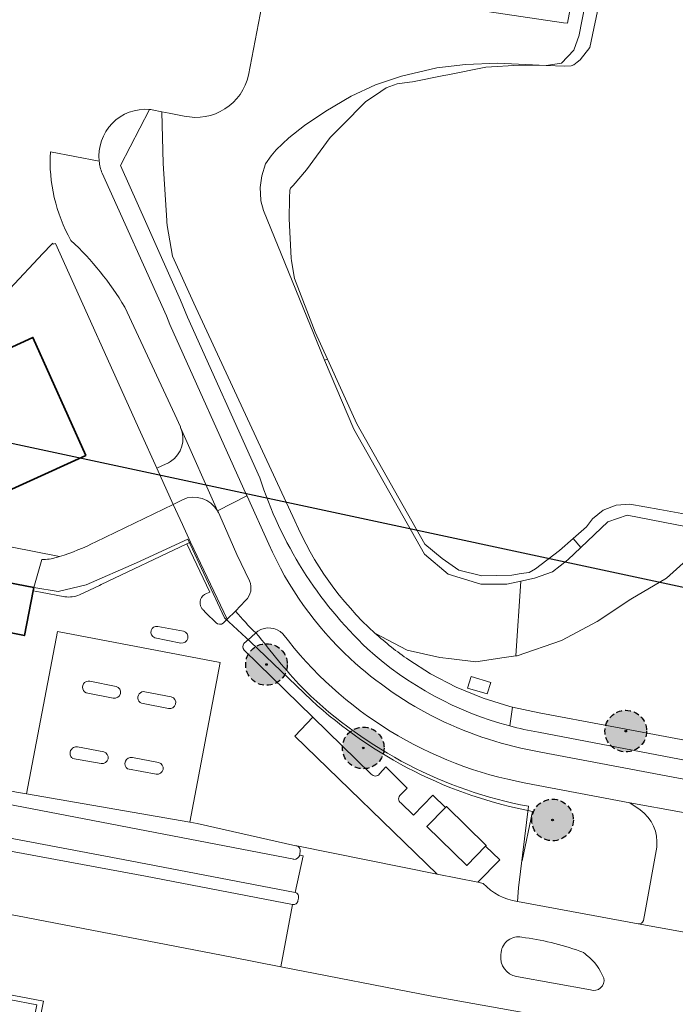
# Model space of a CAD drawing. Header units: metres. Extents: x 147053 to 148259, y 410382 to 411354.
# Tile 23 of 37: x 147685 to 147755, y 410776 to 410881. Entities that reach past the tile are written whole.
import ezdxf

# ---------------------------------------------------------------- set-up
doc = ezdxf.new("R2010")
doc.units = ezdxf.units.M
doc.linetypes.add('HIDDEN', pattern=[9.525, 6.35, -3.175])
doc.layers.add('B-WE-GR-BOOM-A', color=7, linetype='Continuous', lineweight=25, true_color=0x4c994c)
for name, color, linetype, lineweight in [('B-WE-GR-BOOM-S', 90, 'Continuous', 25), ('B-WE-IE-TERREINAFSCHEIDING_KUNSTMATIG_HEKWERK-G', 20, 'IE-TERREINAFSCHEIDING-KUNSTMATIG', 18), ('B-WE-IE-TERREINAFSCHEIDING_KUNSTMATIG_MUUR-G', 90, 'IE-TERREINAFSCHEIDING-KUNSTMATIG-DICHT', 18), ('B-WE-IE-TERREINAFSCHEIDING_KUNSTMATIG_MUUR-GV', 90, 'Continuous', 18), ('B-WE-OG-BEBOUWING-GV', 7, 'Continuous', 35), ('B-WE-OG-TERREIN_CULTUURSCHEIDING-GV', 7, 'Continuous', 18), ('B-WE-OG-TERREIN_ERF-GV', 7, 'Continuous', 18), ('B-WE-OG-WATER-GV', 130, 'Continuous', 18), ('B-WE-OG-WATER_SLOOT-GV', 120, 'Continuous', 18), ('B-WE-VH-VERHARDING_ASFALT-GV', 252, 'Continuous', 18), ('B-WE-VH-VERHARDING_BETONSTRAATSTEEN-GV', 252, 'Continuous', 18), ('B-WE-VH-VERHARDING_GESLOTEN-GV', 252, 'Continuous', 18), ('B-WE-VH-VERHARDING_TEGEL-GV', 252, 'Continuous', 18)]:
    doc.layers.add(name, color=color, linetype=linetype, lineweight=lineweight)
doc.linetypes.add('IE-TERREINAFSCHEIDING-KUNSTMATIG', pattern='A,4,[82,NLCS.SHX,S=0.75,R=90,X=0,Y=0],4,-2', length=10)
doc.linetypes.add('IE-TERREINAFSCHEIDING-KUNSTMATIG-DICHT', pattern='A,8,-1,[82,NLCS.SHX,S=0.75,R=90,X=0,Y=0],-1', length=10)

# ---------------------------------------------------------------- blocks, each defined once
blk = doc.blocks.new('bestaande boom')
at = {"layer": 'B-WE-GR-BOOM-A', "transparency": 33554457}
h = blk.add_hatch(color=256, dxfattribs=at)
h.dxf.hatch_style = 1
edge = h.paths.add_edge_path()
edge.add_arc((0, 0), 2.24, 0, 360)
edge = h.paths.add_edge_path(flags=17)
edge.add_arc((0, 0), 0.088, 0, 360)
at = {"linetype": 'HIDDEN', "ltscale": 0.1}
blk.add_circle((0, 0), 2.24, dxfattribs=at)
at = {"linetype": 'Continuous'}
blk.add_circle((0, 0), 0.088, dxfattribs=at)

msp = doc.modelspace()

# ---------------------------------------------------------------- linework, layer by layer
at = {"layer": 'B-WE-IE-TERREINAFSCHEIDING_KUNSTMATIG_HEKWERK-G', "ltscale": 0.2}
for points in [[(147702.87, 410825.59), (147697.36, 410823.04)], [(147706.81, 410817.11), (147702.87, 410825.59)], [(147697.36, 410823.04), (147691.93, 410820.68)], [(147688.92, 410819.96), (147686.3, 410820.39)], [(147691.93, 410820.68), (147688.92, 410819.96)], [(147709.62, 410814.53), (147706.81, 410817.11)], [(147716.17, 410808.28), (147709.62, 410814.53)], [(147738.83, 410791.01), (147739.96, 410796.3)]]:
    msp.add_lwpolyline(points, dxfattribs=at)
msp.add_lwpolyline([(147739.96, 410796.3, -0.140007), (147716.17, 410808.28)], format="xyb", dxfattribs=at)
at = {"layer": 'B-WE-IE-TERREINAFSCHEIDING_KUNSTMATIG_MUUR-G', "ltscale": 0.2}
msp.add_lwpolyline([(147678.5, 410825.79), (147689.05, 410823.71)], dxfattribs=at)
at = {"layer": 'B-WE-IE-TERREINAFSCHEIDING_KUNSTMATIG_MUUR-GV'}
msp.add_lwpolyline([(147685.82, 410771.33), (147746.82, 410759.64), (147746.91, 410760.13), (147694.05, 410770.23), (147686.53, 410771.7), (147687.34, 410775.9), (147644.11, 410784.16), (147642.68, 410776.8), (147643.28, 410776.62), (147644.6, 410783.5), (147658.27, 410780.88), (147683.66, 410776.1), (147686.63, 410775.51)], close=True, dxfattribs=at)
at = {"layer": 'B-WE-OG-BEBOUWING-GV'}
for points in [[(147691.91, 410834.59), (147686.2, 410847.27), (147673.35, 410841.39), (147679.09, 410828.78)], [(147676.21, 410822.34), (147676.2, 410822.34), (147676.02, 410821.43), (147675.38, 410818.09), (147675.26, 410817.5), (147668.13, 410818.86), (147666.2, 410808.74), (147680.08, 410806.05), (147681.07, 410805.85), (147682.22, 410811.96), (147682.3, 410812.38), (147682.92, 410815.69), (147684.05, 410815.47), (147685.29, 410815.22), (147686.22, 410820.02), (147686.3, 410820.39)], [(147734.89, 410792.59), (147734.95, 410792.66), (147730.69, 410796.84), (147730.59, 410796.74), (147728.59, 410794.7), (147732.87, 410790.5)]]:
    msp.add_lwpolyline(points, close=True, dxfattribs=at)
at = {"layer": 'B-WE-OG-TERREIN_CULTUURSCHEIDING-GV'}
for points in [[(147738.67, 410821.07), (147737.17, 410820.75), (147734.4, 410820.75), (147730.86, 410821.83), (147728.32, 410823.99), (147720.72, 410837.42), (147717.58, 410844.82), (147711.01, 410860.93), (147710.73, 410861.97), (147710.72, 410862.04), (147710.64, 410863.4), (147710.83, 410864.65), (147711.23, 410865.93), (147711.82, 410866.82), (147712.37, 410867.44), (147713.73, 410868.73), (147715.42, 410870.05), (147717.7, 410871.59), (147720.42, 410873.21), (147723.06, 410874.42), (147725.86, 410875.38), (147729.64, 410876.26), (147732.72, 410876.61), (147736.22, 410876.76), (147741.42, 410876.5), (147743.08, 410876.76), (147744.4, 410878.17), (147744.96, 410879.76), (147744.97, 410879.83), (147750.52, 410908.26)], [(147744.9, 410887.47), (147743.69, 410881.06), (147743.28, 410881.12), (147722.25, 410884.26)], [(147711.24, 410885.05), (147711.2, 410884.83), (147709.39, 410875.49)], [(147698.74, 410871.79), (147695.61, 410865.76), (147698.45, 410859.41), (147702.09, 410851.28), (147702.84, 410849.46), (147710.62, 410832.19)], [(147700.09, 410871.54), (147699.04, 410871.75)], [(147702.48, 410871.08), (147700.85, 410871.38), (147700.09, 410871.54), (147700.23, 410865.98), (147700.6, 410859.86), (147700.61, 410859.72)], [(147714.38, 410827.57), (147703.5, 410850.95), (147701.23, 410856.02), (147700.64, 410859.3), (147700.61, 410859.72)], [(147688.75, 410823.62), (147689.05, 410823.71), (147678.5, 410825.79), (147670.4, 410827.39), (147669.59, 410827.55), (147666.11, 410835.06), (147650.66, 410829.42), (147650.09, 410827.85), (147658.61, 410830.83), (147660.67, 410825.25), (147647.18, 410820.52), (147645.6, 410825.17), (147634.52, 410820.98)], [(147702.28, 410829.83), (147701.3, 410829.33), (147702.29, 410827.15), (147702.43, 410826.84), (147703.17, 410825.26), (147707.11, 410816.98), (147708.01, 410817.83), (147709.08, 410819)], [(147709.51, 410821.1), (147708.14, 410823.95), (147706.82, 410826.98), (147706.16, 410828.44)], [(147759.38, 410826.94), (147760.05, 410828.5), (147760.14, 410828.92), (147759.01, 410827.18), (147756.58, 410826.91), (147750.11, 410828.15), (147748.05, 410827.44), (147745.13, 410824.68), (147743.74, 410823.36), (147742.11, 410822.09), (147740.15, 410821.39), (147738.67, 410821.07), (147738.14, 410813.03)], [(147759.38, 410826.94), (147759.18, 410826.58), (147758.65, 410825.59), (147757.57, 410824.3), (147754.35, 410821.38), (147750.52, 410819.13), (147746.89, 410816.74), (147743.06, 410814.7), (147738.28, 410813.05), (147738.14, 410813.03), (147736.91, 410812.85), (147733.83, 410812.41), (147731.22, 410812.72), (147729.98, 410812.86), (147726.47, 410813.65), (147722.99, 410815.49)], [(147665.57, 410823.51), (147668.2, 410822.99), (147669.19, 410822.76), (147676.02, 410821.43), (147676.2, 410822.34), (147676.21, 410822.34), (147686.3, 410820.39), (147687.17, 410823.41)], [(147710.39, 410815.7), (147710.17, 410815.5), (147710.52, 410815.15)], [(147737.49, 410805.5), (147737.78, 410807.53), (147737.51, 410807.59), (147734.63, 410808.5), (147731.74, 410809.68), (147728.98, 410811.12), (147726.63, 410812.61)], [(147740.58, 410804.82), (147769.22, 410799.35), (147801.39, 410793.2), (147831.55, 410787.46), (147831.49, 410787.3), (147831.62, 410787.28), (147832.07, 410789.68), (147830.66, 410789.96), (147755.94, 410804.04), (147740.66, 410806.92), (147737.78, 410807.53)], [(147751.51, 410796.48), (147750.41, 410797.22), (147739.21, 410799.36)], [(147739.51, 410796.86), (147738.44, 410788.09), (147738.32, 410786.62), (147751.3, 410784.21)], [(147751.87, 410784.58), (147752.05, 410785.57), (147753.3, 410792.48)], [(147745.36, 410773.53), (147729.13, 410776.46), (147712.86, 410779.62), (147707.6, 410780.64), (147684.54, 410785.09), (147683.41, 410785.3), (147673.99, 410787.05), (147662.61, 410789.21)], [(147682.82, 410760.48), (147682.93, 410761.03), (147683.89, 410765.98), (147684.96, 410771.49), (147685.82, 410771.33), (147686.63, 410775.51), (147683.66, 410776.1), (147658.27, 410780.88), (147644.6, 410783.5), (147643.28, 410776.62), (147642.68, 410776.8), (147644.11, 410784.16), (147687.34, 410775.9), (147686.53, 410771.7), (147694.05, 410770.23), (147746.91, 410760.13)]]:
    msp.add_lwpolyline(points, dxfattribs=at)
for points in [[(147709.39, 410875.49, -0.416618), (147702.48, 410871.08)], [(147699.04, 410871.75, 0.016366), (147698.74, 410871.79)], [(147710.62, 410832.19, 0.126749), (147722.2, 410813.8)], [(147706.06, 410828.62, 0.390699), (147702.28, 410829.83)], [(147706.16, 410828.44, 0.017462), (147706.06, 410828.62)], [(147722.99, 410815.49, -0.10743), (147714.38, 410827.57)], [(147687.17, 410823.41, 0.084083), (147688.75, 410823.62)], [(147709.08, 410819, 0.317237), (147709.51, 410821.1)], [(147713.07, 410815.42, 0.351303), (147710.39, 410815.7)], [(147739.21, 410799.36, -0.186681), (147713.07, 410815.42)], [(147722.99, 410815.49, 0.033271), (147726.63, 410812.61)], [(147710.52, 410815.15, 0.028819), (147715.48, 410809.3)], [(147722.2, 410813.8, 0.119858), (147737.49, 410805.5)], [(147715.48, 410809.3, 0.145615), (147739.51, 410796.86)], [(147737.49, 410805.5, 0.02155), (147740.58, 410804.82)], [(147753.3, 410792.48, 0.279102), (147751.51, 410796.48)], [(147751.3, 410784.21, 0.378941), (147751.87, 410784.58)]]:
    msp.add_lwpolyline(points, format="xyb", dxfattribs=at)
msp.add_lwpolyline([(147733.33, 410810.82), (147735.46, 410810.19), (147735.08, 410808.94), (147732.96, 410809.58)], close=True, dxfattribs=at)
at = {"layer": 'B-WE-OG-TERREIN_ERF-GV'}
for points in [[(147692.99, 410825.3), (147701.3, 410829.33), (147699.55, 410833.22), (147697.79, 410837.1), (147688.64, 410857.36), (147688.4, 410857.31), (147688.35, 410857.43), (147688.2, 410857.27), (147687.29, 410856.3), (147683.71, 410852.49), (147678.38, 410846.82), (147675.91, 410844.2), (147675.17, 410843.93)], [(147672.27, 410840.16), (147670.13, 410838.15), (147666.11, 410835.06), (147669.59, 410827.55), (147670.4, 410827.39), (147678.5, 410825.79), (147689.05, 410823.71)], [(147706.66, 410816.56), (147707.11, 410816.98), (147703.17, 410825.26), (147702.77, 410825.07), (147705.22, 410819.9), (147704.87, 410819.74)], [(147704.51, 410817.98), (147704.82, 410817.67)], [(147704.82, 410817.67), (147705.9, 410816.6)], [(147710.52, 410815.15), (147710.17, 410815.5), (147709.67, 410815.05), (147708.91, 410814.37)], [(147708.92, 410813.65), (147716.32, 410806.45), (147722.6, 410800.33)], [(147723.48, 410800.36), (147724.15, 410801.09), (147726.47, 410798.82), (147725.76, 410798.11)], [(147725.78, 410797.22), (147727.13, 410795.92), (147729.23, 410798.06), (147730.59, 410796.74), (147730.69, 410796.84), (147734.95, 410792.66), (147734.89, 410792.59), (147736.42, 410791.11), (147734.05, 410788.7), (147734.65, 410788.58)], [(147738.32, 410786.62), (147738.44, 410788.09), (147739.51, 410796.86)]]:
    msp.add_lwpolyline(points, dxfattribs=at)
msp.add_lwpolyline([(147679.09, 410828.78), (147673.35, 410841.39), (147686.2, 410847.27), (147691.91, 410834.59)], close=True, dxfattribs=at)
for points in [[(147689.05, 410823.71, 0.038372), (147692.99, 410825.3)], [(147704.87, 410819.74, 0.462964), (147704.33, 410818.2)], [(147704.33, 410818.2, 0.068097), (147704.51, 410817.98)], [(147705.9, 410816.6, 0.396011), (147706.66, 410816.56)], [(147708.91, 410814.37, 0.39473), (147708.92, 410813.65)], [(147715.48, 410809.3, -0.028819), (147710.52, 410815.15)], [(147739.51, 410796.86, -0.145615), (147715.48, 410809.3)], [(147722.6, 410800.33, 0.524003), (147723.48, 410800.36)], [(147725.76, 410798.11, 0.507892), (147725.78, 410797.22)], [(147734.65, 410788.58, 0.171002), (147738.32, 410786.62)]]:
    msp.add_lwpolyline(points, format="xyb", dxfattribs=at)
at = {"layer": 'B-WE-OG-WATER-GV'}
msp.add_lwpolyline([(147754.28, 410917.22), (147746.11, 410878.44), (147745.06, 410877.14), (147744.76, 410876.89), (147744.38, 410876.58), (147744.1, 410876.49), (147743.4, 410876.46), (147741.42, 410876.5), (147738.53, 410876.54), (147734.93, 410876.35), (147730.85, 410875.53), (147730.39, 410875.44), (147727.02, 410874.77), (147726.7, 410874.72), (147725.39, 410874.53), (147724.2, 410874.12), (147723.63, 410873.73), (147721.97, 410872.6), (147719.48, 410870.07), (147718.19, 410868.76), (147715.65, 410865.31), (147714.19, 410863.63), (147713.91, 410863.33), (147713.84, 410863.1), (147713.79, 410862.25), (147713.77, 410860.04), (147713.98, 410855.79), (147714.02, 410855.53), (147714.36, 410853.61), (147716.57, 410847.85), (147717.89, 410844.94), (147721.05, 410838), (147728.37, 410825.04), (147730.22, 410823.5), (147732.03, 410822.27), (147734.51, 410821.65), (147737.73, 410821.72), (147738.72, 410821.88), (147739.6, 410822.01), (147740.28, 410822.38), (147742.85, 410824.38), (147744.3, 410825.65), (147745.75, 410826.92), (147746.38, 410827.79), (147747.56, 410828.69), (147748.95, 410829.23), (147750.42, 410829.36), (147753.63, 410828.77), (147756.81, 410828.19)], dxfattribs=at)
at = {"layer": 'B-WE-OG-WATER_SLOOT-GV'}
msp.add_lwpolyline([(147717.58, 410844.82), (147720.72, 410837.42), (147728.32, 410823.99), (147730.86, 410821.83), (147734.4, 410820.75), (147737.17, 410820.75), (147738.67, 410821.07), (147740.15, 410821.39), (147742.11, 410822.09), (147743.74, 410823.36), (147745.13, 410824.68), (147744.3, 410825.65), (147742.85, 410824.38), (147740.28, 410822.38), (147739.6, 410822.01), (147738.72, 410821.88), (147737.73, 410821.72), (147734.51, 410821.65), (147732.03, 410822.27), (147730.22, 410823.5), (147728.37, 410825.04), (147721.05, 410838), (147717.89, 410844.94)], close=True, dxfattribs=at)
at = {"layer": 'B-WE-VH-VERHARDING_ASFALT-GV'}
for points in [[(147688.08, 410867.25, 0.14397), (147690.3, 410857.71)], [(147693.65, 410864.93, -0.066827), (147693.33, 410866.24)], [(147690.3, 410857.71, -0.070445), (147696.08, 410850.54)], [(147702.09, 410837.6, -0.362503), (147701.01, 410833.93)], [(147701.01, 410833.93, -0.044889), (147700.54, 410833.68)], [(147702.28, 410829.83, -0.390699), (147706.06, 410828.62)], [(147706.06, 410828.62, -0.017462), (147706.16, 410828.44)], [(147720.33, 410812.76, -0.103132), (147711.58, 410825.04)], [(147709.51, 410821.1, -0.317237), (147709.08, 410819)], [(147708.01, 410817.83, 0.018263), (147710.17, 410815.5)], [(147710.39, 410815.7, -0.351303), (147713.07, 410815.42)], [(147713.07, 410815.42, 0.186681), (147739.21, 410799.36)], [(147740.83, 410802.7, -0.146473), (147720.33, 410812.76)], [(147692.11, 410809.03, -0.650396), (147691.77, 410810.17)], [(147691.77, 410810.17, -0.106736), (147692.01, 410810.3)], [(147692.01, 410810.3, -0.120868), (147692.32, 410810.31)], [(147695.15, 410809.76, -0.970657), (147694.85, 410808.5)], [(147698.05, 410807.9, -1.030468), (147698.26, 410809.18)], [(147701.09, 410808.63, -0.970657), (147700.79, 410807.37)], [(147690.37, 410802.1, -0.48277), (147690.58, 410803.19)], [(147690.58, 410803.19, -0.154894), (147690.99, 410803.26)], [(147693.82, 410802.72, -0.95153), (147693.56, 410801.46)], [(147690.46, 410802.02, -0.039604), (147690.37, 410802.1)], [(147696.38, 410800.88, -0.779442), (147696.9, 410802.12)], [(147699.73, 410801.58, -0.95153), (147699.47, 410800.32)], [(147751.51, 410796.48, -0.279102), (147753.3, 410792.48)], [(147714.6, 410792.61, -0.294414), (147714.95, 410792.18)], [(147714.91, 410791.6, -0.323565), (147714.28, 410791.16)], [(147738.32, 410786.62, -0.171002), (147734.65, 410788.58)], [(147714.42, 410787.6, -0.420119), (147714.76, 410786.98)], [(147714.71, 410786.71, -0.43843), (147714.14, 410786.31)], [(147751.87, 410784.58, -0.378941), (147751.3, 410784.21)], [(147736.57, 410781.18, -0.435054), (147738.79, 410782.79)], [(147738.79, 410782.79, -0.054387), (147745.05, 410781.28)], [(147738.23, 410778.58, -0.406422), (147736.54, 410780.89)], [(147745.05, 410781.28, -0.166997), (147745.76, 410780.87)], [(147745.76, 410780.87, -0.133), (147747.61, 410778.4)], [(147747.61, 410778.4, -0.58182), (147746.19, 410777.12)]]:
    msp.add_lwpolyline(points, format="xyb", dxfattribs=at)
for points in [[(147693.33, 410866.24), (147688.08, 410867.25)], [(147706.07, 410828.63), (147709.23, 410830.23), (147700.95, 410848.66), (147700.56, 410849.59), (147693.65, 410864.93)], [(147696.08, 410850.54), (147701.48, 410838.98)], [(147701.48, 410838.98), (147702.07, 410837.65), (147702.09, 410837.6)], [(147706.07, 410828.63), (147702.09, 410837.6)], [(147700.54, 410833.68), (147699.55, 410833.22), (147701.3, 410829.33)], [(147711.58, 410825.04), (147709.24, 410830.21), (147709.23, 410830.23)], [(147701.3, 410829.33), (147702.28, 410829.83)], [(147706.07, 410828.63), (147706.16, 410828.44), (147706.82, 410826.98), (147708.14, 410823.95), (147709.51, 410821.1)], [(147709.08, 410819), (147708.01, 410817.83)], [(147710.17, 410815.5), (147710.39, 410815.7)], [(147692.32, 410810.31), (147695.15, 410809.76)], [(147698.26, 410809.18), (147701.09, 410808.63)], [(147694.85, 410808.5), (147692.11, 410809.03)], [(147714.28, 410791.16), (147714.28, 410791.17), (147676.76, 410798.37), (147656.82, 410802.22), (147641.97, 410805.12), (147631.07, 410807.07)], [(147700.79, 410807.37), (147698.05, 410807.9)], [(147690.99, 410803.26), (147693.82, 410802.72)], [(147898.53, 410772.61), (147856.59, 410780.61), (147851.43, 410781.59), (147800.7, 410791.26), (147765.33, 410798.05), (147740.83, 410802.7)], [(147693.56, 410801.46), (147690.46, 410802.02)], [(147696.9, 410802.12), (147699.73, 410801.58)], [(147699.47, 410800.32), (147696.38, 410800.88)], [(147648.45, 410800.12), (147654.94, 410798.9), (147696.66, 410791), (147714.42, 410787.6)], [(147739.21, 410799.36), (147750.41, 410797.22)], [(147759.85, 410794.91), (147761.51, 410795.24), (147750.41, 410797.22), (147751.51, 410796.48)], [(147662.61, 410789.21), (147673.99, 410787.05), (147683.41, 410785.3), (147684.54, 410785.09), (147707.6, 410780.64), (147712.86, 410779.62), (147714.14, 410786.31), (147698.3, 410789.35), (147678.34, 410793.06), (147662.34, 410795.61)], [(147714.95, 410792.18), (147714.91, 410791.6), (147715.26, 410791.53), (147714.42, 410787.6)], [(147734.65, 410788.58), (147734.05, 410788.7), (147729.69, 410789.57), (147714.6, 410792.61)], [(147753.3, 410792.48), (147752.05, 410785.57), (147751.87, 410784.58)], [(147714.76, 410786.98), (147714.71, 410786.71)], [(147751.3, 410784.21), (147738.32, 410786.62)], [(147751.3, 410784.21), (147787.5, 410777.7)], [(147736.54, 410780.89), (147736.57, 410781.18)], [(147712.86, 410779.62), (147729.13, 410776.46), (147745.36, 410773.53)], [(147746.19, 410777.12), (147738.23, 410778.58)]]:
    msp.add_lwpolyline(points, dxfattribs=at)
msp.add_lwpolyline([(147703.1, 410795.14), (147706.36, 410812.32), (147688.86, 410815.67), (147685.51, 410798.21)], close=True, dxfattribs=at)
at = {"layer": 'B-WE-VH-VERHARDING_BETONSTRAATSTEEN-GV'}
msp.add_lwpolyline([(147684.45, 410798.39), (147685.51, 410798.21), (147688.86, 410815.67), (147706.36, 410812.32), (147703.1, 410795.14), (147703.86, 410795.01), (147714.48, 410792.63, -0.056879), (147714.6, 410792.61), (147729.69, 410789.57), (147714.37, 410804.39), (147716.32, 410806.45), (147708.92, 410813.65, -0.39473), (147708.91, 410814.37), (147709.67, 410815.05), (147710.17, 410815.5, -0.018263), (147708.01, 410817.83), (147707.11, 410816.98), (147706.66, 410816.56, -0.396011), (147705.9, 410816.6), (147704.82, 410817.67), (147704.51, 410817.98, -0.068097), (147704.33, 410818.2, -0.462964), (147704.87, 410819.74), (147705.22, 410819.9), (147702.77, 410825.07), (147693.54, 410820.71), (147693.36, 410820.62), (147691.22, 410819.61, -0.146148), (147689.64, 410819.4), (147687.03, 410819.87), (147686.22, 410820.02), (147685.29, 410815.22), (147684.05, 410815.47)], format="xyb", dxfattribs=at)
for points in [[(147702.11, 410814.42), (147699.33, 410814.99, -0.943605), (147699.65, 410816.21), (147702.4, 410815.7, -0.963228)], [(147612.25, 410789.54), (147606.84, 410783.94), (147593.34, 410769.29), (147582.8, 410757.98), (147580.22, 410755.21), (147577.88, 410752.7, 0.412493), (147577.94, 410749.89, 0.317094), (147580.07, 410749.47, 0.030811), (147584.07, 410751.7, 0.05744), (147590.66, 410757.08), (147611.04, 410778.85), (147615.54, 410783.7, -0.190766), (147643.9, 410797.15, -0.056042), (147662.34, 410795.61), (147678.34, 410793.06), (147698.3, 410789.35), (147714.14, 410786.31, 0.43843), (147714.71, 410786.71), (147714.76, 410786.98, 0.420119), (147714.42, 410787.6), (147696.66, 410791), (147654.94, 410798.9), (147648.45, 410800.12, 0.03754), (147640.32, 410800.93, 0.211469)], [(147736.54, 410780.89, 0.406422), (147738.23, 410778.58), (147746.19, 410777.12, 0.58182), (147747.61, 410778.4, 0.133), (147745.76, 410780.87, 0.166997), (147745.05, 410781.28, 0.054387), (147738.79, 410782.79, 0.435054), (147736.57, 410781.18)]]:
    msp.add_lwpolyline(points, format="xyb", close=True, dxfattribs=at)
at = {"layer": 'B-WE-VH-VERHARDING_GESLOTEN-GV'}
for points in [[(147699.65, 410816.21, 0.943605), (147699.33, 410814.99)], [(147702.11, 410814.42, 0.963228), (147702.4, 410815.7)], [(147691.77, 410810.17, 0.650396), (147692.11, 410809.03)], [(147692.01, 410810.3, 0.106736), (147691.77, 410810.17)], [(147692.32, 410810.31, 0.120868), (147692.01, 410810.3)], [(147694.85, 410808.5, 0.970657), (147695.15, 410809.76)], [(147698.26, 410809.18, 1.030468), (147698.05, 410807.9)], [(147700.79, 410807.37, 0.970657), (147701.09, 410808.63)], [(147690.58, 410803.19, 0.48277), (147690.37, 410802.1)], [(147690.99, 410803.26, 0.154894), (147690.58, 410803.19)], [(147693.56, 410801.46, 0.95153), (147693.82, 410802.72)], [(147690.37, 410802.1, 0.039604), (147690.46, 410802.02)], [(147696.9, 410802.12, 0.779442), (147696.38, 410800.88)], [(147699.47, 410800.32, 0.95153), (147699.73, 410801.58)]]:
    msp.add_lwpolyline(points, format="xyb", dxfattribs=at)
for points in [[(147702.4, 410815.7), (147699.65, 410816.21)], [(147699.33, 410814.99), (147702.11, 410814.42)], [(147695.15, 410809.76), (147692.32, 410810.31)], [(147701.09, 410808.63), (147698.26, 410809.18)], [(147692.11, 410809.03), (147694.85, 410808.5)], [(147698.05, 410807.9), (147700.79, 410807.37)], [(147693.82, 410802.72), (147690.99, 410803.26)], [(147690.46, 410802.02), (147693.56, 410801.46)], [(147699.73, 410801.58), (147696.9, 410802.12)], [(147696.38, 410800.88), (147699.47, 410800.32)]]:
    msp.add_lwpolyline(points, dxfattribs=at)
at = {"layer": 'B-WE-VH-VERHARDING_TEGEL-GV'}
for points in [[(147698.74, 410871.79, 0.471624), (147693.33, 410866.24)], [(147693.33, 410866.24, 0.066827), (147693.65, 410864.93)], [(147722.2, 410813.8, -0.126749), (147710.62, 410832.19)], [(147692.99, 410825.3, -0.038372), (147689.05, 410823.71)], [(147711.58, 410825.04, 0.103132), (147720.33, 410812.76)], [(147688.75, 410823.62, -0.084083), (147687.17, 410823.41)], [(147689.64, 410819.4, 0.146148), (147691.22, 410819.61)], [(147737.49, 410805.5, -0.119858), (147722.2, 410813.8)], [(147720.33, 410812.76, 0.146473), (147740.83, 410802.7)], [(147740.58, 410804.82, -0.02155), (147737.49, 410805.5)], [(147723.48, 410800.36, -0.524003), (147722.6, 410800.33)], [(147725.78, 410797.22, -0.507892), (147725.76, 410798.11)], [(147714.6, 410792.61, 0.056879), (147714.48, 410792.63)], [(147714.95, 410792.18, 0.294414), (147714.6, 410792.61)], [(147714.28, 410791.16, 0.323565), (147714.91, 410791.6)]]:
    msp.add_lwpolyline(points, format="xyb", dxfattribs=at)
for points in [[(147710.62, 410832.19), (147702.84, 410849.46), (147702.09, 410851.28), (147698.45, 410859.41), (147695.61, 410865.76), (147698.74, 410871.79)], [(147693.65, 410864.93), (147700.56, 410849.59), (147700.95, 410848.66), (147709.23, 410830.23), (147709.24, 410830.21), (147711.58, 410825.04)], [(147691.22, 410819.61), (147693.36, 410820.62), (147693.54, 410820.71), (147702.77, 410825.07), (147703.17, 410825.26), (147702.43, 410826.84), (147702.29, 410827.15), (147701.3, 410829.33), (147692.99, 410825.3)], [(147687.17, 410823.41), (147686.3, 410820.39), (147686.22, 410820.02), (147687.03, 410819.87), (147689.64, 410819.4)], [(147689.05, 410823.71), (147688.75, 410823.62)], [(147722.6, 410800.33), (147716.32, 410806.45), (147714.37, 410804.39), (147729.69, 410789.57), (147734.05, 410788.7), (147736.42, 410791.11), (147734.89, 410792.59), (147732.87, 410790.5), (147728.59, 410794.7), (147730.59, 410796.74), (147729.23, 410798.06), (147727.13, 410795.92), (147725.78, 410797.22)], [(147740.83, 410802.7), (147765.33, 410798.05), (147800.7, 410791.26), (147851.43, 410781.59), (147851.76, 410783.6), (147838.8, 410786.07), (147838.76, 410785.89), (147838.69, 410785.9), (147831.62, 410787.28), (147831.49, 410787.3), (147831.55, 410787.46), (147801.39, 410793.2), (147769.22, 410799.35), (147740.58, 410804.82)], [(147714.48, 410792.63), (147703.86, 410795.01), (147703.1, 410795.14), (147685.51, 410798.21), (147684.45, 410798.39), (147665.67, 410801.96), (147657.07, 410803.59)], [(147656.82, 410802.22), (147676.76, 410798.37), (147714.28, 410791.17), (147714.28, 410791.16)], [(147725.76, 410798.11), (147726.47, 410798.82), (147724.15, 410801.09), (147723.48, 410800.36)], [(147714.91, 410791.6), (147714.95, 410792.18)]]:
    msp.add_lwpolyline(points, dxfattribs=at)
msp.add_lwpolyline([(147733.33, 410810.82), (147732.96, 410809.58), (147735.08, 410808.94), (147735.46, 410810.19)], close=True, dxfattribs=at)
at = {"layer": 'Defpoints'}
msp.add_lwpolyline([(147396.55, 410897.53), (148021.59, 410763.53), (147945.15, 410406.97), (147320.11, 410540.97)], close=True, dxfattribs=at)

# ---------------------------------------------------------------- block references
at = {"layer": 'B-WE-GR-BOOM-S'}
for p in [(147711.33, 410812.11), (147749.98, 410804.95), (147721.74, 410803.14), (147742.1, 410795.39)]:
    msp.add_blockref('bestaande boom', p, dxfattribs=at)

doc.saveas('drawing.dxf')
